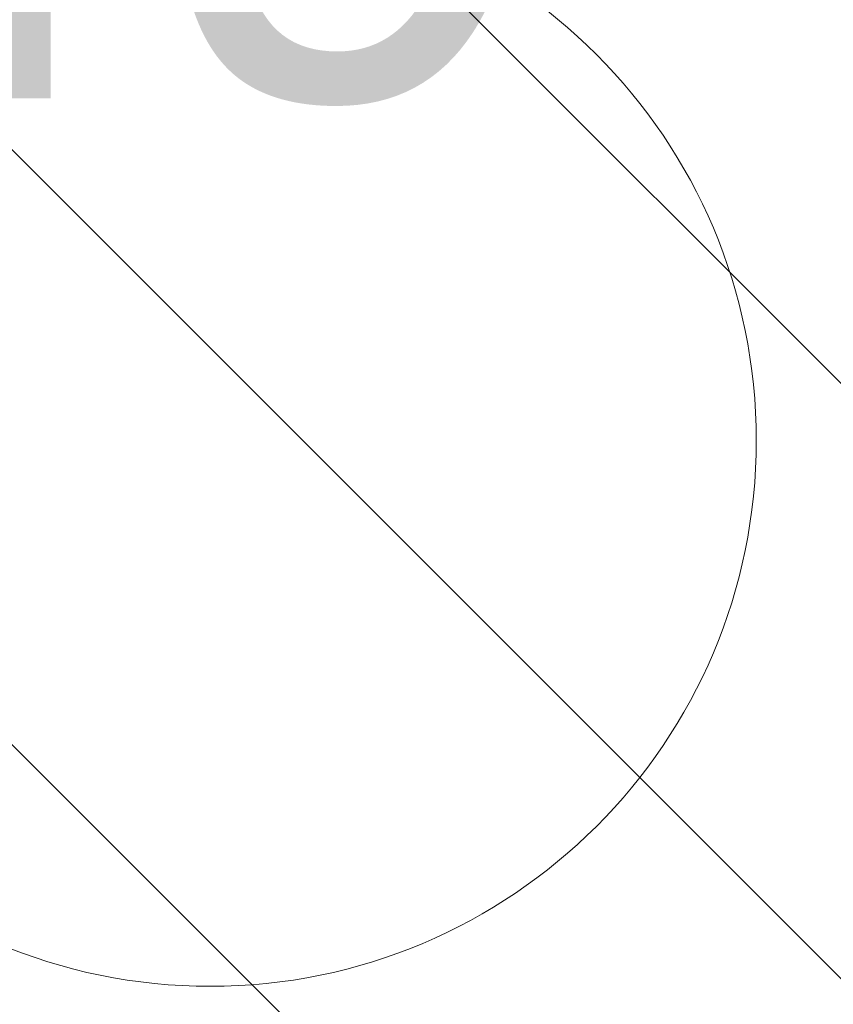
# Model space of a CAD drawing. Header units: metres. Extents: x 179483 to 180084, y 582739 to 582904.
# Tile 167 of 205: x 179892.86 to 179894.7, y 582795.68 to 582797.91. Entities that reach past the tile are written whole.
import ezdxf

# ---------------------------------------------------------------- set-up
doc = ezdxf.new("R2010")
doc.units = ezdxf.units.M
doc.layers.get('0').update_dxf_attribs({"linetype": 'CONTINUOUS', "lineweight": 9})
doc.layers.add('TA - VERDACHT_OBJECT', color=1, linetype='CONTINUOUS', lineweight=18)
doc.layers.add('TA - VRIJGEGEVEN TOT 4M-MV', color=3, linetype='CONTINUOUS', lineweight=18)
doc.styles.get("Standard").update_dxf_attribs({"font": 'arial.ttf'})

# ---------------------------------------------------------------- blocks, each defined once
blk = doc.blocks.new('Object')
at = {"lineweight": 20}
blk.add_circle((0, 0), 1.2358, dxfattribs=at)
at = {"color": 7}
blk.add_attdef('1', (-2.4803, 0.7741), '', height=1.2, dxfattribs=at)

msp = doc.modelspace()

# ---------------------------------------------------------------- hatches: boundary and pattern name
at = {"layer": 'TA - VRIJGEGEVEN TOT 4M-MV'}
h = msp.add_hatch(dxfattribs=at)
h.set_pattern_fill('ANSI31', color=256, scale=0.3, angle=90, style=0)
h.paths.add_polyline_path([(179897.7763, 582794.19), (179897.2549, 582795.2713), (179897.2169, 582797.0968), (179898.586, 582798.0856), (179900.8678, 582798.7702), (179902.1609, 582800.9379), (179889.0402, 582802.3451), (179887.4073, 582802.5561), (179886.085, 582794.849), (179890.612, 582794.0334), (179896.0363, 582794.3189)])

# ---------------------------------------------------------------- block references
at = {"layer": 'TA - VERDACHT_OBJECT', "linetype": 'ByBlock'}
msp.add_blockref('Object', (179893.29, 582796.96), dxfattribs=at).add_auto_attribs({'1': ' 449'})

doc.saveas('drawing.dxf')
